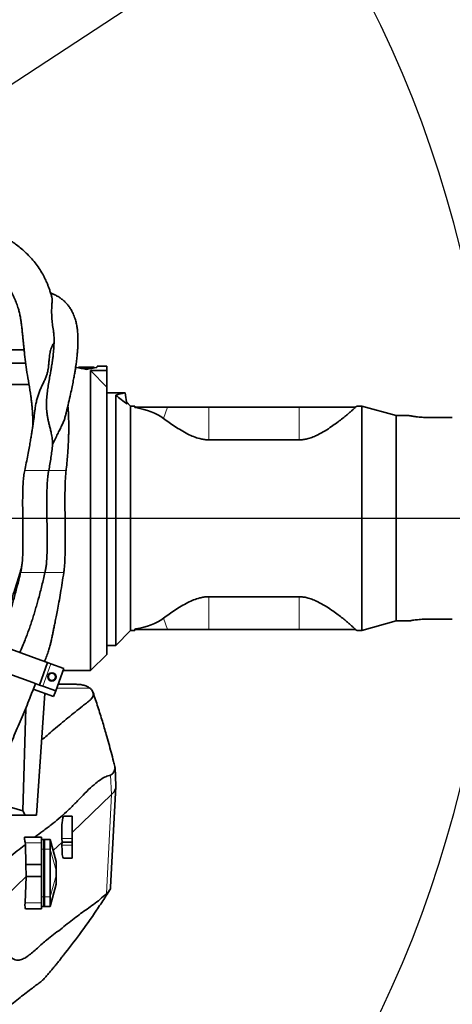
# Model space of a CAD drawing. Header units: millimetres. Extents: x 0 to 11920, y 0 to 8400.
# Tile 37 of 46: x 9244 to 9606, y 4726 to 5550. Entities that reach past the tile are written whole.
import ezdxf

# ---------------------------------------------------------------- set-up
doc = ezdxf.new("R2010")
doc.units = ezdxf.units.MM
doc.header["$LTSCALE"] = 20
doc.layers.add('THICK_LINE', color=7, linetype='Continuous')
doc.styles.add('SLDTEXTSTYLE0', font='TXT', dxfattribs={"width": 0.605})
doc.dimstyles.new('SLDDIMSTYLE0', dxfattribs={"dimtxt": 70, "dimasz": 70, "dimexe": 0, "dimexo": 0.0625, "dimgap": 17.5, "dimtad": 1, "dimdec": 4, "dimlfac": 20, "dimzin": 12, "dimdsep": 46, "dimtxsty": 'SLDTEXTSTYLE0', "dimsah": 1, "dimcen": 0.09, "dimadec": 1, "dimazin": 3, "dimtfac": 1, "dimtofl": 0, "dimtmove": 0, "dimatfit": 3, "dimfxl": 1, "dimfrac": 2, "dimtolj": 1, "dimtzin": 12, "dimarcsym": 0})
doc.dimstyles.new('SLDDIMSTYLE1', dxfattribs={"dimtxt": 70, "dimasz": 70, "dimexe": 0, "dimexo": 0.0625, "dimgap": 17.5, "dimtad": 1, "dimdec": 1, "dimrnd": 1e-09, "dimzin": 12, "dimdsep": 46, "dimtxsty": 'SLDTEXTSTYLE0', "dimsah": 1, "dimcen": 0, "dimadec": 0, "dimazin": 3, "dimtfac": 1, "dimtofl": 0, "dimtmove": 0, "dimatfit": 3, "dimfxl": 1, "dimfrac": 2, "dimtolj": 1, "dimtzin": 12, "dimarcsym": 0})

# ---------------------------------------------------------------- blocks, each defined once
blk = doc.blocks.new('_D')
at = {"layer": 'THICK_LINE'}
for p, q in [((6065.91, 5593.91), (5923.95, 5618.94)), ((10553.28, 5132.52), (11483.7, 5132.52))]:
    blk.add_line(p, q, dxfattribs=at)
blk.add_arc((8682.55, 5132.52), 2771.15, 360, 170, dxfattribs=at)
for points in [[(5953.49, 5613.73), (5976.34, 5680.65), (5956.69, 5684.37)], [(11453.7, 5132.52), (11462.82, 5202.64), (11442.82, 5202.39)]]:
    blk.add_solid(points, dxfattribs=at)
at = {"layer": 'THICK_LINE', "insert": (8832.85, 7991.69), "char_height": 70, "attachment_point": 1, "rotation": 355, "style": 'SLDTEXTSTYLE0'}
blk.add_mtext('170°', dxfattribs=at)
blk = doc.blocks.new('_D_1')
at = {"layer": 'THICK_LINE'}
for p, q in [((10553.28, 5132.52), (11483.72, 5132.52)), ((6065.91, 4671.14), (5923.93, 4646.11))]:
    blk.add_line(p, q, dxfattribs=at)
blk.add_arc((8682.55, 5132.52), 2771.17, 190, 360, dxfattribs=at)
for points in [[(11453.72, 5132.52), (11442.84, 5062.66), (11462.84, 5062.4)], [(5953.47, 4651.31), (5956.67, 4580.68), (5976.32, 4584.4)]]:
    blk.add_solid(points, dxfattribs=at)
at = {"layer": 'THICK_LINE', "insert": (8817.13, 2453.12), "char_height": 70, "attachment_point": 1, "rotation": 5, "style": 'SLDTEXTSTYLE0'}
blk.add_mtext('170°', dxfattribs=at)
blk = doc.blocks.new('_D_2')
at = {"layer": 'THICK_LINE'}
for q in [(9875.99, 5914.78), (8682.55, 5132.52)]:
    blk.add_line((9482.94, 5657.14), q, dxfattribs=at)
blk.add_solid([(9482.94, 5657.14), (9546.96, 5687.15), (9536, 5703.88)], dxfattribs=at)
at = {"layer": 'THICK_LINE', "insert": (9634.33, 5864.21), "char_height": 70, "attachment_point": 1, "rotation": 33.24305, "style": 'SLDTEXTSTYLE0'}
blk.add_mtext('R957', dxfattribs=at)
blk = doc.blocks.new('_D_3')
at = {"layer": 'THICK_LINE'}
blk.add_line((10583.52, 6931.13), (8682.55, 5132.52), dxfattribs=at)
blk.add_solid([(10583.52, 6931.13), (10525.8, 6890.28), (10539.55, 6875.76)], dxfattribs=at)
at = {"layer": 'THICK_LINE', "insert": (9467.35, 5999.23), "char_height": 70, "attachment_point": 1, "rotation": 43.41501, "style": 'SLDTEXTSTYLE0'}
blk.add_mtext('R2617', dxfattribs=at)

msp = doc.modelspace()

# ---------------------------------------------------------------- linework, layer by layer
at = {"color": 7, "linetype": 'Continuous', "lineweight": 35}
for p, q in [((9247.3260673, 5273.5242098), (9187.5467826, 5273.5242098)), ((9230.5467826, 5262.5242098), (9248.5953419, 5262.5242098)), ((9290.6898409, 5260.0242098), (9290.7547761, 5258.7851734)), ((9292.9784267, 5258.9901861), (9292.9506964, 5258.4610597)), ((9292.9801076, 5259.0222589), (9292.9784267, 5258.9901861)), ((9292.9784267, 5258.9901861), (9295.7476575, 5258.9901861)), ((9295.7493384, 5259.0222589), (9292.9801076, 5259.0222589)), ((9294.8138519, 5258.2350538), (9294.8097637, 5258.1570454)), ((9294.8138519, 5258.2350538), (9294.8245457, 5258.4391031)), ((9298.5638519, 5258.2350538), (9294.8138519, 5258.2350538)), ((9294.8245457, 5258.4391031), (9298.5745457, 5258.4391031)), ((9295.7449268, 5258.9380811), (9295.7187765, 5258.4391031)), ((9295.7476575, 5258.9901861), (9295.7449268, 5258.9380811)), ((9295.7449268, 5258.9380811), (9297.6371, 5258.9380811)), ((9295.7494406, 5259.0242098), (9295.7493384, 5259.0222589)), ((9297.6325861, 5259.0242098), (9295.7494406, 5259.0242098)), ((9297.6326884, 5259.0222589), (9297.6325861, 5259.0242098)), ((9302.9011188, 5259.0222589), (9297.6326884, 5259.0222589)), ((9297.6343693, 5258.9901861), (9305.9420616, 5258.9901861)), ((9297.6371, 5258.9380811), (9297.6343693, 5258.9901861)), ((9297.6371, 5258.9380811), (9297.6632503, 5258.4391031)), ((9298.5386289, 5257.7537703), (9298.5236484, 5257.4679253)), ((9298.5386289, 5257.7537703), (9298.5638519, 5258.2350538)), ((9300.5549363, 5257.7537703), (9298.5386289, 5257.7537703)), ((9298.5745457, 5258.4391031), (9298.5905121, 5258.7437606)), ((9298.5905121, 5258.7437606), (9300.5030531, 5258.7437606)), ((9300.5030531, 5258.7437606), (9300.5190195, 5258.4391031)), ((9300.5190195, 5258.4391031), (9304.2690195, 5258.4391031)), ((9304.2797133, 5258.2350538), (9300.5297133, 5258.2350538)), ((9300.5297133, 5258.2350538), (9300.5549363, 5257.7537703)), ((9300.5549363, 5257.7537703), (9300.5699168, 5257.4679253)), ((9304.5429847, 5259.0242098), (9301.8788408, 5259.0242098)), ((9303.0467826, 5256.3659695), (9316.5467826, 5256.3659695)), ((9303.0467826, 5132.5242098), (9303.0467826, 5256.3659695)), ((9303.0467826, 5256.3659695), (9316.5467826, 5242.210077)), ((9304.2690195, 5258.4391031), (9304.2797133, 5258.2350538)), ((9304.2797133, 5258.2350538), (9304.2838015, 5258.1570454)), ((9305.9420616, 5258.9901861), (9305.940469, 5259.0205735)), ((9305.9420616, 5258.9901861), (9305.9712034, 5258.4341271)), ((9308.3387891, 5258.7851734), (9308.4037243, 5260.0242098)), ((9316.5467826, 5260.0242098), (9308.4037243, 5260.0242098)), ((9316.5467826, 5260.0242098), (9316.5467826, 5256.3659695)), ((9316.5467826, 5242.210077), (9316.5467826, 5256.3659695)), ((9251.3922614, 5244.5157509), (9231.4905659, 5244.5157509)), ((9316.5467826, 5018.5242098), (9316.5467826, 5242.210077)), ((9316.5467826, 5237.5242098), (9331.4065096, 5237.5242098)), ((9331.4065096, 5237.5242098), (9331.9684051, 5237.5242098)), ((9333.2823033, 5228.1753383), (9331.9684051, 5237.5242098)), ((9324.0467826, 5235.5931795), (9324.0467826, 5026.0242098)), ((9336.5467826, 5226.5242098), (9333.0184843, 5230.0525081)), ((9339.9943748, 5226.5242098), (9336.5467826, 5226.5242098)), ((9336.5467826, 5038.5242098), (9336.5467826, 5226.5242098)), ((9339.9628714, 5225.37283), (9340.0467826, 5225.5242098)), ((9340.7778396, 5225.2307059), (9339.9628714, 5225.37283)), ((9340.0467826, 5225.5242098), (9339.9943748, 5226.5242098)), ((9340.88573, 5225.5242098), (9340.0467826, 5225.5242098)), ((9367.4962563, 5225.5242098), (9340.88573, 5225.5242098)), ((9402.0467826, 5225.5242098), (9367.4962563, 5225.5242098)), ((9477.6427005, 5225.5242098), (9402.0467826, 5225.5242098)), ((9524.7596652, 5225.5242098), (9477.6427005, 5225.5242098)), ((9524.7712954, 5225.532238), (9524.7596652, 5225.5242098)), ((9530.1997145, 5226.5242098), (9526.1977808, 5226.5242098)), ((9559.0467826, 5218.5242098), (9530.1997145, 5226.5242098)), ((9530.1997145, 5038.5242098), (9530.1997145, 5226.5242098)), ((9569.7336233, 5218.5242098), (9559.0467826, 5218.5242098)), ((9559.0467826, 5046.5242098), (9559.0467826, 5218.5242098)), ((9606.0467826, 5216.9682075), (9586.0467826, 5216.9682075)), ((9477.6427005, 5198.2115886), (9402.0467826, 5198.2115886)), ((9303.0467826, 5005.0242098), (9303.0467826, 5132.5242098)), ((9477.6427005, 5066.836831), (9402.0467826, 5066.836831)), ((9530.1997145, 5038.5242098), (9559.0467826, 5046.5242098)), ((9559.0467826, 5046.5242098), (9569.7336233, 5046.5242098)), ((9606.0467826, 5048.0802121), (9586.0467826, 5048.0802121)), ((9324.0467826, 5026.0242098), (9336.5467826, 5038.5242098)), ((9336.5467826, 5038.5242098), (9339.9943748, 5038.5242098)), ((9340.7778396, 5039.8177137), (9339.9628714, 5039.6755895)), ((9339.9628714, 5039.6755895), (9340.0467826, 5039.5242098)), ((9340.0467826, 5039.5242098), (9339.9943748, 5038.5242098)), ((9340.88573, 5039.5242098), (9340.0467826, 5039.5242098)), ((9367.4962563, 5039.5242098), (9340.88573, 5039.5242098)), ((9402.0467826, 5039.5242098), (9367.4962563, 5039.5242098)), ((9477.6427005, 5039.5242098), (9402.0467826, 5039.5242098)), ((9524.7596652, 5039.5242098), (9477.6427005, 5039.5242098)), ((9524.7712954, 5039.5161816), (9524.7596652, 5039.5242098)), ((9526.1977808, 5038.5242098), (9530.1997145, 5038.5242098)), ((9261.3335875, 5013.7466973), (9219.0474195, 5029.1376037)), ((9316.5467826, 5026.0242098), (9324.0467826, 5026.0242098)), ((9261.3335875, 5013.7466973), (9266.9717432, 5011.6945764)), ((9303.0467826, 5005.0242098), (9316.5467826, 5018.5242098)), ((9254.4931846, 4994.9528449), (9212.2070167, 5010.3437513)), ((9260.1313403, 4992.900724), (9266.9717432, 5011.6945764)), ((9269.790821, 5010.668516), (9266.9717432, 5011.6945764)), ((9280.5972862, 5006.7352843), (9269.790821, 5010.668516)), ((9273.7568833, 4987.9414319), (9280.5972862, 5006.7352843)), ((9279.974506, 5005.0242098), (9303.0467826, 5005.0242098)), ((9254.4931846, 4994.9528449), (9260.1313403, 4992.900724)), ((9255.000635, 4989.4472592), (9272.0467826, 4983.2429688)), ((9262.9504182, 4991.8746636), (9260.1313403, 4992.900724)), ((9273.7568833, 4987.9414319), (9262.9504182, 4991.8746636)), ((9275.7888483, 4993.5242098), (9289.7450261, 4993.5242098)), ((9257.6087893, 4884.0242098), (9264.6754445, 4985.9259165)), ((9272.0467826, 4983.2429688), (9273.7568833, 4987.9414319)), ((9248.6195803, 4973.4777713), (9246.1465899, 4887.6183522)), ((9324.2685327, 4908.4344952), (9323.4594664, 4923.7579664)), ((9319.8035989, 4823.5004448), (9324.2555884, 4907.8209761)), ((9287.5467826, 4869.5073362), (9320.6497171, 4901.2113851)), ((9214.6043097, 4896.9349754), (9246.1465899, 4887.6183522)), ((9248.1475613, 4884.0242098), (9208.4752645, 4884.0242098)), ((9257.6087893, 4884.0242098), (9248.1475613, 4884.0242098)), ((9287.5467826, 4883.0242098), (9280.5440097, 4883.0242098)), ((9287.5467826, 4864.3123089), (9287.5467826, 4883.0242098)), ((9261.7467826, 4865.5242098), (9247.870326, 4865.5242098)), ((9261.7467826, 4865.5242098), (9261.7467826, 4860.7517443)), ((9248.282512, 4860.7517443), (9248.5660165, 4859.5919483)), ((9248.7254169, 4842.681415), (9248.5660165, 4859.5919483)), ((9261.7467826, 4863.5242098), (9263.7467826, 4863.5242098)), ((9261.7467826, 4860.7517443), (9261.7467826, 4842.681415)), ((9263.7467826, 4855.5242098), (9263.7467826, 4863.5242098)), ((9263.7467826, 4863.3902352), (9264.2467826, 4863.5242098)), ((9269.2467826, 4863.5242098), (9264.2467826, 4863.5242098)), ((9264.2467826, 4863.5242098), (9264.2467826, 4855.5242098)), ((9274.2467826, 4845.0242098), (9269.2467826, 4863.5242098)), ((9269.2467826, 4863.5242098), (9269.2467826, 4855.5242098)), ((9271.7251384, 4854.3542934), (9279.0649108, 4861.3838969)), ((9279.0649108, 4861.3838969), (9278.9295204, 4864.3123089)), ((9279.0186903, 4858.6820997), (9279.0649108, 4861.3838969)), ((9287.5467826, 4861.3838969), (9279.0649108, 4861.3838969)), ((9287.5467826, 4861.3838969), (9287.5467826, 4864.3123089)), ((9287.5467826, 4858.6820997), (9287.5467826, 4861.3838969)), ((9287.5467826, 4848.0242098), (9287.5467826, 4858.6820997)), ((9263.7467826, 4815.5242098), (9263.7467826, 4855.5242098)), ((9264.2467826, 4855.5242098), (9264.2467826, 4815.5242098)), ((9269.2467826, 4855.5242098), (9269.2467826, 4815.5242098)), ((9249.0959822, 4832.681415), (9248.7254169, 4842.681415)), ((9261.7467826, 4842.681415), (9248.7254169, 4842.681415)), ((9261.7467826, 4842.681415), (9261.7467826, 4832.681415)), ((9274.2467826, 4845.0242081), (9274.2467826, 4844.7715735)), ((9274.2467826, 4844.7715735), (9274.2467826, 4837.7005057)), ((9280.2186661, 4848.0242098), (9287.5467826, 4848.0242098)), ((9212.5855285, 4797.7138441), (9249.0959822, 4832.681415)), ((9248.0565449, 4810.485312), (9249.0959822, 4832.681415)), ((9261.7467826, 4832.681415), (9249.0959822, 4832.681415)), ((9261.7467826, 4832.681415), (9261.7467826, 4810.485312)), ((9274.2467826, 4837.7005057), (9274.2467826, 4833.3479139)), ((9274.2467826, 4833.3479139), (9274.2467826, 4826.2768461)), ((9269.2467826, 4807.5242098), (9274.2467826, 4826.0242098)), ((9274.2467826, 4826.2768461), (9274.2467826, 4826.0242098)), ((9263.7467826, 4807.5242098), (9263.7467826, 4815.5242098)), ((9264.2467826, 4815.5242098), (9264.2467826, 4807.5242098)), ((9269.2467826, 4815.5242098), (9269.2467826, 4807.5242098)), ((9261.7467826, 4810.485312), (9261.7467826, 4805.5242098)), ((9261.7467826, 4807.5242098), (9263.7467826, 4807.5242098)), ((9263.7467826, 4807.6581844), (9264.2467826, 4807.5242098)), ((9269.2467826, 4807.5242098), (9264.2467826, 4807.5242098)), ((9261.7467826, 4805.5242098), (9248.4255258, 4805.5242098)), ((9264.1586954, 4747.0669173), (9264.2175209, 4747.1567848))]:
    msp.add_line(p, q, dxfattribs=at)
at = {"color": 8, "linetype": 'Continuous', "lineweight": 18}
for p, q in [((9340.7778396, 5225.2307059), (9340.88573, 5225.5242098)), ((9364.0603989, 5216.1773395), (9367.4962563, 5225.5242098)), ((9402.0467826, 5198.2115886), (9402.0467826, 5225.5242098)), ((9477.6427005, 5198.2115886), (9477.6427005, 5225.5242098)), ((9272.0045127, 5172.5213825), (9267.944433, 5172.5213825)), ((9246.1740408, 5132.5242098), (9171.0467826, 5132.5242098)), ((9303.0467826, 5132.5242098), (9281.5955754, 5132.5242098)), ((9402.0467826, 5066.836831), (9402.0467826, 5039.5242098)), ((9477.6427005, 5066.836831), (9477.6427005, 5039.5242098)), ((9364.0603989, 5048.8710801), (9367.4962563, 5039.5242098)), ((9340.7778396, 5039.8177137), (9340.88573, 5039.5242098)), ((9262.9504182, 4991.8746636), (9269.790821, 5010.668516)), ((9302.431337, 4990.2663446), (9274.6030823, 4990.2663446)), ((9320.6497171, 4901.2113851), (9319.7950755, 4917.5409628)), ((9316.3012856, 4818.2599561), (9320.6497171, 4901.2113851)), ((9261.7467826, 4860.7517443), (9248.282512, 4860.7517443)), ((9269.2467826, 4863.5242098), (9274.2467826, 4844.7715735)), ((9287.5467826, 4864.3123089), (9278.9295204, 4864.3123089)), ((9287.5467826, 4858.6820997), (9279.0186903, 4858.6820997)), ((9261.7467826, 4855.5242098), (9263.7467826, 4855.5242098)), ((9263.7467826, 4855.5242098), (9264.2467826, 4855.5242098)), ((9269.2467826, 4855.5242098), (9264.2467826, 4855.5242098)), ((9269.2467826, 4855.5242098), (9274.2467826, 4837.7005057)), ((9269.2467826, 4815.5242098), (9274.2467826, 4833.3479139)), ((9269.2467826, 4807.5242098), (9274.2467826, 4826.2768461)), ((9261.7467826, 4815.5242098), (9263.7467826, 4815.5242098)), ((9263.7467826, 4815.5242098), (9264.2467826, 4815.5242098)), ((9269.2467826, 4815.5242098), (9264.2467826, 4815.5242098)), ((9261.7467826, 4810.485312), (9248.0565449, 4810.485312))]:
    msp.add_line(p, q, dxfattribs=at)
at = {"color": 7, "linetype": 'Continuous', "lineweight": 35}
for radius in [3.5, 3]:
    msp.add_circle((9270.5992364, 4999.7324991), radius, dxfattribs=at)
for centre, major_axis, ratio, start_param, end_param in [((9282.3808417, 5132.5242098), (95.2756069, -91.8102914), 0.9285799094, 2.1660611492, 2.2351892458), ((9316.7127235, 5132.5242098), (95.2756069, 91.8102914), 0.9285799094, 0.9064034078, 0.9755315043), ((9290.172379, 5132.5242098), (184.1875961, 15.0290391), 0.6819354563, 1.446154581, 1.457262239), ((9316.2566279, 5132.5242098), (184.3557563, -15.0014463), 0.6813313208, 1.6820822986, 1.689664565), ((9366.1093579, 5132.5242098), (-54.245409, 97.796818), 0.7773325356, 6.0441370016, 6.130625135), ((9151.6487164, 5184.1491373), (241.3855042, -79.1711838), 0.4965865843, 0.8951940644, 0.9499510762), ((9245.748045, 5132.5242098), (127.6278939, 73.40555), 0.4600599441, 0.2010634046, 0.5085883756), ((9245.748045, 5132.5242098), (127.6278939, -73.40555), 0.4600599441, 5.7745969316, 6.0821219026), ((9028.3660179, 4870.2820063), (228.9755298, -143.601169), 0.6338150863, 0.8474697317, 0.865125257), ((9281.192499, 4865.5242098), (-0.6599993, 17.4997831), 0.1320121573, 6.2782065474, 7.9183098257), ((9281.4054503, 4865.5242098), (1.2038194, 17.4994154), 0.1188194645, 1.980663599, 3.1497662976), ((9248.8324233, 4811.5242098), (0.4127381, 5.9997996), 0.1188194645, 1.7529966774, 3.1497662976)]:
    msp.add_ellipse(centre, major_axis=major_axis, ratio=ratio, start_param=start_param, end_param=end_param, dxfattribs=at)
for points, knots in [([(9270.5956288, 5317.4900975), (9270.5718432, 5317.5783266), (9270.2923693, 5318.6149939), (9269.6872562, 5320.659349), (9268.7840031, 5323.494991), (9267.8148008, 5326.2219372), (9266.8569321, 5328.6599229), (9265.9168182, 5330.8445149), (9264.9829315, 5332.8530286), (9263.9815837, 5334.8529492), (9262.3596958, 5337.85326), (9259.9547943, 5341.774846), (9256.5894022, 5346.4083763), (9252.9574803, 5350.6894925), (9249.175831, 5354.5741874), (9245.2033221, 5358.1721878), (9241.4750938, 5361.1521175), (9238.241492, 5363.482813), (9235.7367174, 5365.1592681), (9233.3066934, 5366.6839476), (9230.6731918, 5368.23065), (9227.5189042, 5369.9411771), (9223.7558698, 5371.8002343), (9219.3228028, 5373.7790468), (9214.1946617, 5375.8272247), (9208.2199317, 5377.9529264), (9201.5309956, 5380.0622525), (9194.2752066, 5382.0783905), (9186.8070106, 5383.9060441), (9179.2086365, 5385.5344857), (9171.5606457, 5386.9632811), (9163.9236664, 5388.1662467), (9158.4664242, 5388.9276159), (9155.5299733, 5389.2432503), (9155.1467826, 5389.2844388)], [0, 0, 0, 0, 0.0024371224, 0.0286354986, 0.0560089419, 0.080309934, 0.1034560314, 0.122819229, 0.1403085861, 0.1590458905, 0.179085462, 0.2257165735, 0.2715112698, 0.3151835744, 0.3561717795, 0.3963789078, 0.4365229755, 0.4613721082, 0.482246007, 0.5004569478, 0.5218588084, 0.5471737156, 0.5758580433, 0.6083272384, 0.6445664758, 0.6832355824, 0.7274863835, 0.7719775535, 0.816599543, 0.8611963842, 0.9055805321, 0.949650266, 0.9934296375, 1, 1, 1, 1]), ([(9155.1467826, 5359.0684643), (9157.5255867, 5358.7506219), (9163.2674833, 5357.983422), (9171.9465602, 5356.4885993), (9181.1765001, 5354.5664982), (9189.9962497, 5352.3268665), (9197.3336512, 5350.0750818), (9203.2186832, 5347.9594923), (9207.5943489, 5346.1950076), (9211.3106668, 5344.5238087), (9214.3557748, 5343.005642), (9216.7672046, 5341.6819514), (9218.6892052, 5340.5376442), (9220.3916968, 5339.4517048), (9222.1540273, 5338.2421465), (9223.7847927, 5337.0190082), (9225.1877194, 5335.8787449), (9226.3927198, 5334.8354476), (9227.6867545, 5333.6356933), (9229.1386937, 5332.1720862), (9230.5923706, 5330.5560481), (9231.9158081, 5328.9359386), (9233.0442863, 5327.434633), (9234.0180087, 5326.0423137), (9234.9535234, 5324.614522), (9235.9238052, 5323.0318978), (9236.9871518, 5321.1616075), (9238.1282994, 5318.9769066), (9239.2129109, 5316.7003978), (9240.1836383, 5314.4676837), (9241.0291196, 5312.3461066), (9241.8084379, 5310.1815094), (9242.4672617, 5308.0983084), (9242.9820584, 5306.2516247), (9243.4360132, 5304.4241881), (9243.8148739, 5302.6764932), (9244.118816, 5301.0845322), (9244.3648622, 5299.6623255), (9244.5951414, 5298.2026056), (9244.8178973, 5296.6493001), (9245.0506797, 5294.8805614), (9245.2845529, 5292.9580883), (9245.5477033, 5290.6665479), (9245.8197519, 5288.1793042), (9246.1202281, 5285.3279265), (9246.4462361, 5282.1512598), (9246.7911222, 5278.7470851), (9247.1436035, 5275.2623294), (9247.6624075, 5270.2660873), (9248.3886716, 5263.6831746), (9249.6441998, 5254.8451015), (9251.2954428, 5245.166459), (9252.6656127, 5236.9464881), (9253.4666411, 5230.8302165), (9253.8441092, 5227.2804831), (9254.1186468, 5224.0117418), (9254.3082381, 5221.2371454), (9254.4300802, 5219.0635562), (9254.5088307, 5217.3773146), (9254.5683956, 5215.8745454), (9254.6231942, 5214.1359883), (9254.6669241, 5212.3263852), (9254.6758234, 5211.0491945), (9254.6794721, 5210.5255509)], [0, 0, 0, 0, 0.02486258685, 0.06001267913, 0.09548322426, 0.13099528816, 0.16622156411, 0.18795910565, 0.20791331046, 0.22543088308, 0.24057808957, 0.2534200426, 0.26384762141, 0.27337999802, 0.28523958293, 0.29912185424, 0.30844605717, 0.31730174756, 0.32825367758, 0.34162482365, 0.35707564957, 0.37138291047, 0.38379069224, 0.39521059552, 0.40586737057, 0.41842720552, 0.43294486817, 0.449088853, 0.46707446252, 0.48308551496, 0.49757432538, 0.51326245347, 0.52965839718, 0.54186698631, 0.55348632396, 0.56702503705, 0.57739023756, 0.58584265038, 0.59499498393, 0.60489793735, 0.61439357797, 0.62711960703, 0.63898671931, 0.65278636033, 0.66850477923, 0.68606387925, 0.70505169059, 0.72423458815, 0.74343481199, 0.78673299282, 0.82901200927, 0.87175139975, 0.91544266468, 0.9302112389, 0.94445300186, 0.95641596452, 0.96610115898, 0.97346193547, 0.9784063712, 0.98279974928, 0.98807005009, 0.99510876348, 1, 1, 1, 1]), ([(9281.976263, 5218.4871549), (9282.2064027, 5219.3992601), (9283.1376878, 5223.0901907), (9284.5584111, 5229.1147475), (9286.174841, 5236.2624579), (9287.4761362, 5242.4123467), (9288.509285, 5247.6292306), (9289.3199812, 5252.0281064), (9289.9631606, 5255.791344), (9290.4811523, 5259.0785781), (9290.9021167, 5261.9954062), (9291.2462632, 5264.6165842), (9291.5516593, 5267.1975378), (9291.8394619, 5269.978968), (9292.0971127, 5273.0284658), (9292.2918233, 5276.202623), (9292.3976793, 5279.2414976), (9292.4165313, 5282.0918453), (9292.3568976, 5284.7326356), (9292.2219422, 5287.2288758), (9292.0215631, 5289.5107557), (9291.7810755, 5291.4906541), (9291.5102324, 5293.2679647), (9291.197405, 5294.9661547), (9290.8002852, 5296.7691284), (9290.2924894, 5298.7050462), (9289.6262033, 5300.8159866), (9288.8180426, 5302.9377017), (9287.915359, 5304.9288009), (9286.973218, 5306.7120009), (9286.0130724, 5308.2986641), (9284.7380894, 5310.1640667), (9283.0969716, 5312.1993702), (9280.9988256, 5314.3302237), (9278.7547323, 5316.2153329), (9276.3740607, 5317.8603771), (9274.0776335, 5319.1718062), (9271.9699722, 5320.177536), (9270.5181212, 5320.8018935), (9269.6848226, 5321.0917014), (9269.5181361, 5321.1496723)], [0, 0, 0, 0, 0.0140348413, 0.0567934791, 0.0950762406, 0.1290806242, 0.1589753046, 0.1848869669, 0.2078297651, 0.2290988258, 0.2487054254, 0.2666367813, 0.2837858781, 0.304161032, 0.3283454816, 0.3544234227, 0.3814602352, 0.406084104, 0.4302573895, 0.4549331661, 0.4790019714, 0.500170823, 0.5182915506, 0.5381946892, 0.5577263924, 0.5807834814, 0.6074673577, 0.6363446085, 0.663718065, 0.6893495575, 0.7131709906, 0.7351232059, 0.7763539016, 0.8148174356, 0.8546719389, 0.895596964, 0.9336560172, 0.963091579, 0.9926171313, 1, 1, 1, 1]), ([(9270.549802, 5317.477581), (9270.6145801, 5317.2632037), (9270.8893416, 5316.3539054), (9270.7528368, 5314.1563088), (9270.4613583, 5310.4474562), (9270.2980497, 5305.8390011), (9270.476149, 5300.7203984), (9270.957535, 5295.3769903), (9271.5191309, 5291.6789112), (9271.798001, 5289.8425661)], [0, 0, 0, 0, 0.0501714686, 0.2128063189, 0.3766720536, 0.5434007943, 0.7110768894, 0.8565302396, 1, 1, 1, 1]), ([(9271.7902233, 5289.8416171), (9271.8298292, 5289.609851), (9271.9551591, 5288.8764455), (9272.1329166, 5287.4039218), (9272.3013943, 5285.4127378), (9272.397982, 5283.1540725), (9272.4153028, 5280.9852758), (9272.3741976, 5278.8553775), (9272.2873736, 5276.7430326), (9272.1348624, 5274.3268556), (9271.9160288, 5271.7458773), (9271.6663225, 5269.3470946), (9271.4242641, 5267.3026989), (9271.2092656, 5265.6328729), (9271.0051845, 5264.1471166), (9270.7963777, 5262.701533), (9270.5313464, 5260.948394), (9270.1517138, 5258.5790951), (9269.6163922, 5255.440099), (9269.1662568, 5253.0291577), (9268.9222778, 5251.7223977)], [0, 0, 0, 0, 0.0332432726, 0.1051957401, 0.188930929, 0.2711268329, 0.3498113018, 0.4046971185, 0.4646895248, 0.5296293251, 0.5973374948, 0.6576578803, 0.6990645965, 0.7353321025, 0.7665500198, 0.7930504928, 0.8243010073, 0.8712088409, 0.9301936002, 1, 1, 1, 1]), ([(9272.3779803, 5279.3918102), (9272.0657385, 5278.9561652), (9271.3886722, 5278.0115112), (9270.4932989, 5276.2012446), (9269.765414, 5274.2304169), (9269.2356281, 5272.2361614), (9268.7238981, 5269.6292008), (9268.3618436, 5266.6186512), (9268.0659466, 5263.1858683), (9267.8013035, 5260.3134562), (9267.4413784, 5257.5368315), (9266.9311384, 5254.8603058), (9266.1150993, 5252.044893), (9264.9196253, 5249.1039407), (9263.4398642, 5246.0135529), (9261.9154291, 5242.8598906), (9260.4860819, 5239.614728), (9259.2335319, 5236.3037117), (9258.1642226, 5232.837015), (9257.2971414, 5229.1595937), (9256.7232922, 5225.9664459), (9256.4987972, 5223.9713447), (9256.4230021, 5223.2977483)], [0, 0, 0, 0, 0.0464967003, 0.1008235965, 0.1553896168, 0.1999740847, 0.2446384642, 0.3343552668, 0.3945373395, 0.454782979, 0.5028506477, 0.5510624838, 0.6001470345, 0.6498369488, 0.697970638, 0.7466660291, 0.7907889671, 0.8352303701, 0.8804782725, 0.9259620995, 0.9750029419, 1, 1, 1, 1]), ([(9271.2037268, 5194.2134119), (9271.1251209, 5195.8063802), (9271.0067632, 5198.2049307), (9270.5257669, 5201.3854853), (9270.011154, 5204.0954734), (9269.3120886, 5207.1062704), (9268.4936046, 5210.3415269), (9267.7243884, 5213.4836468), (9267.0716436, 5216.5456326), (9266.5693244, 5219.5779861), (9266.2424305, 5222.5180472), (9266.0737654, 5225.356863), (9266.0231545, 5229.0201852), (9266.2310581, 5233.5270407), (9266.7708053, 5238.7843289), (9267.5348513, 5244.1031593), (9268.2833425, 5248.4471733), (9268.7788306, 5250.9464085), (9268.932367, 5251.720844)], [0, 0, 0, 0, 0.071246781, 0.1072770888, 0.1434417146, 0.1944293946, 0.245835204, 0.2951492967, 0.3448147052, 0.3954065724, 0.4462647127, 0.4941595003, 0.5421782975, 0.6388424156, 0.7370415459, 0.8355651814, 0.9490467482, 1, 1, 1, 1]), ([(9256.3955645, 5223.3010547), (9256.3529933, 5222.9403495), (9256.1449527, 5221.1776258), (9255.7486164, 5218.1482149), (9255.2538906, 5214.5052105), (9254.8725183, 5211.8361191), (9254.5968893, 5209.9590603), (9254.3662149, 5208.4148675), (9254.0657057, 5206.442606), (9253.6454073, 5203.7582577), (9253.0880007, 5200.3178895), (9252.3765797, 5196.1010961), (9251.4915533, 5191.086934), (9250.4073462, 5185.25475), (9249.1849876, 5178.9854852), (9248.2715734, 5174.6386326), (9247.8286887, 5172.5309859)], [0, 0, 0, 0, 0.02368758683, 0.11575842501, 0.19167923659, 0.25155441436, 0.27979738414, 0.3060001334, 0.34499576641, 0.39832956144, 0.46601888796, 0.54810290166, 0.64465011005, 0.75576282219, 0.8815773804, 1, 1, 1, 1]), ([(9282.4710683, 5172.5055312), (9282.5164776, 5172.8900468), (9282.840882, 5175.6370247), (9283.292557, 5180.4588884), (9283.8229718, 5186.7200911), (9284.1911346, 5192.2215182), (9284.4390606, 5197.0458042), (9284.5891084, 5201.2609688), (9284.6706812, 5205.0866901), (9284.6964091, 5208.5155106), (9284.6796103, 5211.5387248), (9284.6372003, 5214.1031518), (9284.5818944, 5216.1814222), (9284.5261188, 5217.7613383), (9284.476762, 5218.9587848), (9284.4231148, 5220.1193966), (9284.3484103, 5221.5498632), (9284.2404782, 5223.3074311), (9284.1219634, 5225.0781826), (9284.0166061, 5226.2378868), (9283.9729443, 5226.7184873)], [0, 0, 0, 0, 0.0205033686, 0.1464759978, 0.2576343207, 0.3557512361, 0.4423389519, 0.5186195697, 0.5855127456, 0.6526701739, 0.7089989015, 0.7552335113, 0.7981842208, 0.8280940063, 0.8465224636, 0.8676456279, 0.8955094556, 0.9299939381, 0.970988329, 1, 1, 1, 1]), ([(9524.7596652, 5225.5242098), (9524.3465383, 5225.0706165), (9523.611795, 5224.2639039), (9521.687437, 5222.4930493), (9519.5013804, 5220.5877878), (9516.7367812, 5218.2881241), (9513.3739384, 5215.5952352), (9509.3755541, 5212.548411), (9504.7613956, 5209.2500873), (9499.5085692, 5205.7642121), (9494.2965143, 5202.8167115), (9489.5292168, 5200.6423232), (9485.7275663, 5199.3229715), (9482.0213052, 5198.5037132), (9479.3961157, 5198.2292616), (9477.9336582, 5198.2145212), (9477.6427005, 5198.2115886)], [0, 0, 0, 0, 0.0987802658, 0.1756800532, 0.2527882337, 0.3297402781, 0.4185159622, 0.5075072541, 0.5963106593, 0.6942369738, 0.7920353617, 0.8478940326, 0.903654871, 0.9465379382, 0.9893636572, 1, 1, 1, 1]), ([(9526.1977808, 5226.5232258), (9526.1655714, 5226.5007401), (9526.10187, 5226.4562697), (9525.6183386, 5226.1187634), (9525.0542956, 5225.7281982), (9524.7712954, 5225.532238)], [0, 0, 0, 0, 0.3375802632, 0.66764078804, 1, 1, 1, 1]), ([(9271.2037268, 5194.2134119), (9272.2316762, 5196.5528081), (9273.8408463, 5200.2149399), (9276.2120392, 5204.8440993), (9278.0460284, 5208.4156589), (9279.7083227, 5211.8937792), (9281.075853, 5215.2394339), (9281.6880989, 5217.430645), (9281.9828836, 5218.4856713)], [0, 0, 0, 0, 0.25965954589, 0.40647560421, 0.55444987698, 0.70576922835, 0.85833349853, 1, 1, 1, 1]), ([(9402.0467826, 5198.2115886), (9401.853718, 5198.2128213), (9400.4554214, 5198.2217491), (9397.8542928, 5198.4536805), (9393.7069867, 5199.3006456), (9389.1954872, 5200.8420562), (9383.9842944, 5203.2641568), (9378.7132924, 5206.1971982), (9373.5105487, 5209.5112162), (9368.5546164, 5212.92534), (9365.6123206, 5215.0543746), (9364.0603989, 5216.1773395)], [0, 0, 0, 0, 0.0114906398, 0.0832225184, 0.1550394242, 0.2675196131, 0.380300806, 0.5305848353, 0.6814138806, 0.8319609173, 1, 1, 1, 1]), ([(9586.0467826, 5216.9682075), (9585.1461117, 5216.9765371), (9583.3184395, 5216.9934398), (9580.6669585, 5217.1256419), (9578.1453396, 5217.3219033), (9575.8605156, 5217.5654146), (9573.8343942, 5217.8314654), (9572.1640093, 5218.0864265), (9570.8636483, 5218.3068989), (9570.0435667, 5218.4557215), (9569.6636225, 5218.5272703), (9569.7190047, 5218.5168618), (9569.7336233, 5218.5141144)], [0, 0, 0, 0, 0.1051256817, 0.2133246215, 0.318445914, 0.4265598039, 0.532691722, 0.6418804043, 0.7482628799, 0.8578287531, 0.9624726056, 1, 1, 1, 1]), ([(9267.944433, 5172.5213825), (9268.2706704, 5174.3270337), (9268.9234409, 5177.9399727), (9269.7888157, 5183.3651078), (9270.5674326, 5188.7956387), (9270.9915392, 5192.4067258), (9271.2037268, 5194.2134119)], [0, 0, 0, 0, 0.2493609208, 0.4989478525, 0.7493153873, 1, 1, 1, 1]), ([(9247.8367755, 5172.5213825), (9247.5270856, 5170.9793935), (9246.8597061, 5167.6564176), (9246.4145084, 5162.2857165), (9246.1853181, 5156.7791471), (9246.0982788, 5151.5946748), (9246.0762229, 5147.0785914), (9246.0841093, 5143.2828492), (9246.1026162, 5140.1564965), (9246.1259577, 5137.2848929), (9246.1560086, 5134.1791636), (9246.1956864, 5130.4653881), (9246.2420008, 5126.140999), (9246.2877041, 5121.1620039), (9246.3181082, 5115.4792314), (9246.3033429, 5109.6680313), (9246.2100579, 5104.0560352), (9246.0227955, 5099.0600957), (9245.6890611, 5094.5219633), (9245.168728, 5090.5690892), (9244.6216803, 5088.1924159), (9244.3671322, 5087.0865204)], [0, 0, 0, 0, 0.0557429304, 0.120125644, 0.1880373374, 0.2486343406, 0.3014224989, 0.345984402, 0.381383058, 0.4107658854, 0.446417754, 0.4900089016, 0.5406615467, 0.5976719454, 0.6641515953, 0.7394194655, 0.8009105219, 0.8604369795, 0.9142400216, 0.9600948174, 1, 1, 1, 1]), ([(9264.781222, 5087.0865204), (9264.9758002, 5087.9734461), (9265.400269, 5089.9082576), (9265.886378, 5093.201016), (9266.2452259, 5097.2711821), (9266.4773277, 5102.264056), (9266.5934625, 5108.1765674), (9266.6117067, 5114.8855454), (9266.5594105, 5122.1764498), (9266.4699838, 5129.7739445), (9266.379929, 5137.3722588), (9266.325267, 5144.6656448), (9266.3381276, 5151.3788062), (9266.4433679, 5157.2972945), (9266.6565417, 5162.2978814), (9266.981948, 5166.3777704), (9267.4184865, 5169.6819992), (9267.7791108, 5171.6288714), (9267.944433, 5172.5213825)], [0, 0, 0, 0, 0.03180593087, 0.0693840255, 0.11649692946, 0.17485902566, 0.24439460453, 0.32357903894, 0.40980123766, 0.49972738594, 0.58966301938, 0.67591397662, 0.75514717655, 0.824752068, 0.88320297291, 0.93041889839, 0.96810170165, 1, 1, 1, 1]), ([(9280.5025684, 5087.0865204), (9280.6597251, 5088.2082803), (9281.0090255, 5090.7015312), (9281.3445052, 5094.9923494), (9281.5628158, 5100.306146), (9281.6740548, 5106.6841676), (9281.7027803, 5113.923111), (9281.6741266, 5121.691342), (9281.6169205, 5129.6106323), (9281.5581686, 5137.3178382), (9281.520858, 5144.5055929), (9281.5219916, 5150.9471281), (9281.5718305, 5156.5080327), (9281.6737842, 5161.147925), (9281.8254464, 5164.9142482), (9282.0189809, 5167.9305967), (9282.2440361, 5170.3806616), (9282.4067347, 5171.8448426), (9282.4819113, 5172.5213825)], [0, 0, 0, 0, 0.0399655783, 0.0888284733, 0.1509742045, 0.2264152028, 0.3124001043, 0.4047306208, 0.4987508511, 0.5900521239, 0.6749433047, 0.7507310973, 0.815849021, 0.8698683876, 0.9134192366, 0.9480430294, 0.9759927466, 1, 1, 1, 1]), ([(9245.7730867, 5096.1942053), (9245.6892723, 5095.3593877), (9245.4840438, 5093.3152493), (9244.8884164, 5090.2617922), (9244.240213, 5088.0918233), (9243.9399135, 5087.0865204)], [0, 0, 0, 0, 0.2703437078, 0.6619649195, 1, 1, 1, 1]), ([(9243.9300169, 5087.1010476), (9242.4742184, 5082.3683851), (9239.345929, 5072.1986132), (9234.4346009, 5056.7829781), (9229.4811849, 5041.5113678), (9226.2072039, 5031.6723281), (9224.6812226, 5027.0864154)], [0, 0, 0, 0, 0.2351469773, 0.5052950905, 0.7694212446, 1, 1, 1, 1]), ([(9244.3486742, 5087.1012101), (9244.0377577, 5085.7801593), (9242.9698905, 5081.2429061), (9240.9091328, 5073.1976224), (9238.3286159, 5063.6817358), (9235.6301076, 5054.4581557), (9233.5941449, 5047.7856055), (9232.3248532, 5043.9804128), (9232.0153662, 5043.0526059)], [0, 0, 0, 0, 0.0883578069, 0.3034718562, 0.5398759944, 0.7311886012, 0.9344566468, 1, 1, 1, 1]), ([(9243.7357647, 5020.1517809), (9244.484763, 5021.8980166), (9245.9836918, 5025.3926614), (9247.9547267, 5030.3440256), (9249.7290197, 5034.9560371), (9251.3105366, 5039.2182084), (9252.8224704, 5043.5192908), (9254.2495479, 5047.8590118), (9255.6071936, 5052.2285313), (9256.9244429, 5056.6283328), (9258.2031429, 5061.0496997), (9259.5231475, 5065.7935289), (9260.8705733, 5070.8599574), (9262.2368219, 5076.2511335), (9263.5483412, 5081.6592716), (9264.3702147, 5085.2772304), (9264.781222, 5087.0865204)], [0, 0, 0, 0, 0.0825563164, 0.1652153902, 0.2298470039, 0.2945536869, 0.3593756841, 0.4242218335, 0.4893524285, 0.5545054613, 0.6197443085, 0.6850109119, 0.763701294, 0.8424126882, 0.921192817, 1, 1, 1, 1]), ([(9264.4233972, 5012.62211), (9264.4425764, 5012.6653986), (9265.140043, 5014.2396184), (9266.2583747, 5017.2564307), (9267.7143889, 5021.4662338), (9268.8240019, 5025.1909216), (9269.6807817, 5028.4431472), (9270.4327564, 5031.6488025), (9271.0917585, 5034.8193088), (9271.7369947, 5038.1603165), (9272.420332, 5041.6257927), (9273.2290887, 5045.5548734), (9274.2193653, 5050.2628327), (9275.3535945, 5055.9712672), (9276.5569617, 5062.6670841), (9277.857089, 5070.3104132), (9279.2173354, 5078.543871), (9280.0687212, 5084.2167498), (9280.4969034, 5087.0697756)], [0, 0, 0, 0, 0.0018935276, 0.0688593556, 0.1270834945, 0.1778018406, 0.221756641, 0.2593243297, 0.3071870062, 0.3490233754, 0.3929894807, 0.4457572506, 0.5083501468, 0.5831877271, 0.6731808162, 0.7752951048, 0.8869905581, 1, 1, 1, 1]), ([(9402.0467826, 5066.836831), (9401.853718, 5066.8355983), (9400.4554214, 5066.8266705), (9397.8542928, 5066.5947391), (9393.7069867, 5065.747774), (9389.1954872, 5064.2063634), (9383.9842944, 5061.7842627), (9378.7132924, 5058.8512214), (9373.5105487, 5055.5372034), (9368.5546164, 5052.1230796), (9365.6123206, 5049.994045), (9364.0603989, 5048.8710801)], [0, 0, 0, 0, 0.0114906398, 0.0832225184, 0.1550394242, 0.2675196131, 0.380300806, 0.5305848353, 0.6814138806, 0.8319609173, 1, 1, 1, 1]), ([(9524.7596652, 5039.5242098), (9524.3465383, 5039.977803), (9523.611795, 5040.7845156), (9521.687437, 5042.5553703), (9519.5013804, 5044.4606317), (9516.7367812, 5046.7602955), (9513.3739384, 5049.4531843), (9509.3755541, 5052.5000086), (9504.7613956, 5055.7983323), (9499.5085692, 5059.2842074), (9494.2965143, 5062.2317081), (9489.5292168, 5064.4060963), (9485.7275663, 5065.7254481), (9482.0213052, 5066.5447064), (9479.3961157, 5066.819158), (9477.9336582, 5066.8338984), (9477.6427005, 5066.836831)], [0, 0, 0, 0, 0.0987802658, 0.1756800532, 0.2527882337, 0.3297402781, 0.4185159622, 0.5075072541, 0.5963106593, 0.6942369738, 0.7920353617, 0.8478940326, 0.903654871, 0.9465379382, 0.9893636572, 1, 1, 1, 1]), ([(9586.0467826, 5048.0802121), (9585.1461117, 5048.0718825), (9583.3184395, 5048.0549798), (9580.6669585, 5047.9227777), (9578.1453396, 5047.7265163), (9575.8605156, 5047.4830049), (9573.8343942, 5047.2169542), (9572.1640093, 5046.961993), (9570.8636483, 5046.7415207), (9570.0435667, 5046.592698), (9569.6636225, 5046.5211493), (9569.7190047, 5046.5315578), (9569.7336233, 5046.5343052)], [0, 0, 0, 0, 0.1051256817, 0.2133246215, 0.3184459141, 0.4265598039, 0.5326917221, 0.6418804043, 0.74826288, 0.8578287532, 0.9624726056, 1, 1, 1, 1]), ([(9526.1977808, 5038.5251938), (9526.1655714, 5038.5476794), (9526.10187, 5038.5921499), (9525.6183386, 5038.9296562), (9525.0542956, 5039.3202213), (9524.7712954, 5039.5161816)], [0, 0, 0, 0, 0.3375802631, 0.667640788, 1, 1, 1, 1]), ([(9053.805609, 4730.9468862), (9053.7751331, 4730.8608922), (9053.3690599, 4729.7150769), (9052.659213, 4727.6158732), (9051.7154268, 4724.7819207), (9050.9146353, 4722.2997114), (9050.2144589, 4720.0751428), (9049.6237716, 4718.1498114), (9049.1437341, 4716.5467082), (9048.7700623, 4715.2734819), (9048.3758896, 4713.9060425), (9047.9162269, 4712.2691633), (9047.3615797, 4710.2153597), (9046.7600655, 4707.8609421), (9046.1353315, 4705.1795314), (9045.5975914, 4702.5338035), (9045.1497825, 4699.8082549), (9044.8400802, 4697.1261489), (9044.6868987, 4694.4606143), (9044.7230921, 4691.6444159), (9045.0048834, 4688.6819207), (9045.6928786, 4685.286539), (9046.8570308, 4681.8000859), (9048.5183094, 4678.4436847), (9050.7087098, 4675.2595572), (9053.1525518, 4672.6047008), (9055.6910842, 4670.4931536), (9058.6550155, 4668.5777101), (9062.0986979, 4666.9867237), (9065.8701764, 4665.9183022), (9069.3877848, 4665.4534728), (9072.531912, 4665.4372587), (9075.4478136, 4665.7417123), (9078.5209603, 4666.4096072), (9081.7944908, 4667.5413854), (9085.1609551, 4669.2072015), (9087.8260104, 4670.9749423), (9089.6635739, 4672.4164025), (9090.8936655, 4673.475928), (9092.0464098, 4674.5421871), (9093.2595439, 4675.7444973), (9094.5426228, 4677.1040965), (9095.8242803, 4678.5497011), (9096.9986641, 4679.9471342), (9097.966905, 4681.1461573), (9098.7852951, 4682.1877943), (9099.6267387, 4683.2841594), (9100.6094216, 4684.5968049), (9101.7349393, 4686.1405607), (9102.9800655, 4687.8940164), (9104.2163022, 4689.6789675), (9105.3344853, 4691.3276609), (9106.2979368, 4692.7702164), (9107.2129171, 4694.1575119), (9108.5275396, 4696.1751695), (9110.3454919, 4699.0166749), (9112.9340924, 4703.1587621), (9116.0564811, 4708.2755885), (9119.7807973, 4714.5214582), (9123.994503, 4721.737611), (9128.6732516, 4729.9042348), (9133.673337, 4738.7834678), (9138.8173666, 4748.0581449), (9143.380442, 4756.3965247), (9147.3204951, 4763.6690181), (9150.6235186, 4769.8109479), (9153.8863237, 4775.9206192), (9157.0898151, 4781.9591265), (9160.1286536, 4787.7233818), (9162.8383278, 4792.8926198), (9165.1185044, 4797.2631804), (9166.9575666, 4800.8016856), (9168.488101, 4803.7555772), (9169.8966842, 4806.4810188), (9171.7293536, 4810.0360803), (9174.1953153, 4814.8380334), (9177.3982768, 4821.1089358), (9181.078831, 4828.3602964), (9184.8921306, 4835.927485), (9188.8021765, 4843.7430741), (9192.8046146, 4851.80117), (9197.2365966, 4860.7976165), (9202.1505518, 4870.8672112), (9207.5253878, 4882.0031394), (9213.3287014, 4894.1825488), (9219.4808562, 4907.2898606), (9225.9154466, 4921.2409872), (9232.5055265, 4935.8317224), (9239.1518937, 4950.9115023), (9245.7217015, 4966.3161963), (9251.6715785, 4980.7275619), (9255.2596888, 4990.0720997), (9256.8097315, 4994.1088854)], [0, 0, 0, 0, 0.0011116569, 0.01481213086, 0.02715692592, 0.03812077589, 0.04768732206, 0.05713674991, 0.064632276, 0.07027190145, 0.0756439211, 0.08465014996, 0.09434268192, 0.10669248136, 0.11987293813, 0.13374633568, 0.14625779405, 0.15857964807, 0.17050516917, 0.18143082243, 0.19166174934, 0.20030221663, 0.20895971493, 0.21762971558, 0.22453091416, 0.23155414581, 0.23783598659, 0.24361620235, 0.25120777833, 0.2584729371, 0.26518205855, 0.27115491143, 0.27730674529, 0.28444418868, 0.29256510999, 0.3016445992, 0.31068241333, 0.31636749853, 0.32182362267, 0.32771459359, 0.3343241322, 0.3416551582, 0.34959870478, 0.35669905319, 0.36207964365, 0.36654275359, 0.37154821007, 0.37745786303, 0.3842793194, 0.39146874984, 0.39889730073, 0.40494221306, 0.40972703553, 0.41449836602, 0.41956434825, 0.43039657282, 0.44233898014, 0.4576982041, 0.47448226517, 0.49276233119, 0.51261252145, 0.53344355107, 0.55396347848, 0.57406859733, 0.58694729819, 0.59960144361, 0.61201401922, 0.62416916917, 0.63592874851, 0.64630367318, 0.6546063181, 0.6614576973, 0.66684739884, 0.67167857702, 0.67716201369, 0.68726788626, 0.69910936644, 0.71268456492, 0.72798208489, 0.74119509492, 0.75576700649, 0.77205467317, 0.79000832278, 0.8099253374, 0.83138972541, 0.8542619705, 0.87836152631, 0.90345962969, 0.92881082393, 0.95455771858, 0.9803692, 1, 1, 1, 1]), ([(9302.431337, 4990.2663446), (9303.0046973, 4989.7214422), (9304.1516455, 4988.631421), (9305.080066, 4986.9891328), (9305.4451988, 4985.3370525), (9305.1555174, 4983.6769528), (9304.241216, 4982.0116003), (9302.4270137, 4980.0617732), (9299.6183618, 4977.8313674), (9295.2284472, 4974.4755327), (9288.0609316, 4968.7017456), (9278.0339791, 4960.5114577), (9268.8008865, 4952.6907988), (9263.4853084, 4948.1262848), (9261.9635022, 4946.8195021)], [0, 0, 0, 0, 0.0375957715, 0.0752064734, 0.1128030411, 0.1509267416, 0.1890663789, 0.2271937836, 0.2852716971, 0.3433535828, 0.4595136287, 0.6846080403, 0.9097058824, 1, 1, 1, 1]), ([(9302.431337, 4990.2663446), (9301.7376271, 4990.7733199), (9300.3486624, 4991.7883997), (9297.4590548, 4992.7763533), (9294.0037897, 4993.4108311), (9291.1656806, 4993.4863885), (9289.7450261, 4993.5242098)], [0, 0, 0, 0, 0.2485944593, 0.497742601, 0.7485881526, 1, 1, 1, 1]), ([(9323.3036184, 4924.7011121), (9322.9554342, 4926.0989623), (9321.9676786, 4930.064491), (9320.2714031, 4936.5125905), (9318.2171831, 4944.0760366), (9315.7704019, 4952.7355799), (9312.7634172, 4962.8993026), (9309.1182586, 4974.6274552), (9306.4331213, 4982.6604597), (9305.074362, 4986.7253988)], [0, 0, 0, 0, 0.0670037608, 0.1900814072, 0.3092282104, 0.429726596, 0.606128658, 0.8006893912, 1, 1, 1, 1]), ([(9319.7934775, 4917.5440088), (9320.2280954, 4917.7292353), (9321.0979544, 4918.0999538), (9322.0506019, 4919.4402451), (9322.8959744, 4921.0993201), (9323.4249313, 4922.5658895), (9323.5724882, 4923.7571093), (9323.3165587, 4924.5004653), (9323.2519201, 4924.6882102)], [0, 0, 0, 0, 0.1531384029, 0.3064963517, 0.4598524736, 0.6908816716, 0.9219278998, 1, 1, 1, 1]), ([(9256.3134346, 4865.5242098), (9258.5383817, 4867.1804452), (9263.1170433, 4870.5887697), (9269.8126206, 4875.6410731), (9276.3860357, 4880.9653665), (9282.7066646, 4886.5106162), (9288.994017, 4892.7106875), (9295.1869097, 4899.1826036), (9301.3129884, 4905.397074), (9306.7240892, 4910.2680539), (9311.4959493, 4913.8456713), (9315.6179409, 4916.3303558), (9318.4029444, 4917.1354011), (9319.7952378, 4917.5378635)], [0, 0, 0, 0, 0.1047463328, 0.2155547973, 0.3153653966, 0.4151752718, 0.5150167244, 0.6148600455, 0.7110570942, 0.807250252, 0.8715042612, 0.9357617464, 1, 1, 1, 1]), ([(9320.6482749, 4901.2114073), (9321.379872, 4901.9826678), (9322.8431037, 4903.5252285), (9323.9370878, 4905.8504438), (9324.4280632, 4907.5209511), (9324.2279941, 4908.414615), (9324.201647, 4908.5323013)], [0, 0, 0, 0, 0.3172788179, 0.6345739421, 0.9518771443, 1, 1, 1, 1]), ([(9247.870326, 4865.5242098), (9247.78514, 4865.4640902), (9247.6147101, 4865.3438102), (9247.6084128, 4864.3882776), (9247.7930483, 4862.9776759), (9248.0618143, 4861.6656812), (9248.2463193, 4860.9016226), (9248.282512, 4860.7517443)], [0, 0, 0, 0, 0.2360984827, 0.4723576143, 0.7057884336, 0.9422872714, 1, 1, 1, 1]), ([(9210.9653471, 4828.6703678), (9211.4094006, 4829.0882008), (9212.2977534, 4829.924098), (9214.0988551, 4831.1021865), (9219.8829313, 4836.4209943), (9229.7345835, 4844.1789497), (9240.472807, 4853.1925502), (9246.7583152, 4858.1625772), (9248.5660165, 4859.5919483)], [0, 0, 0, 0, 0.0356323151, 0.0712843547, 0.1425489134, 0.4992695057, 0.8559907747, 1, 1, 1, 1]), ([(9211.615321, 4779.2059974), (9212.153576, 4778.4801995), (9213.2302498, 4777.0283832), (9214.9302377, 4775.8906748), (9216.6631495, 4775.1865061), (9218.4158318, 4774.734248), (9220.1691865, 4774.2911903), (9224.8596052, 4771.967973), (9229.6354806, 4768.9308853), (9234.5453394, 4765.8130987), (9236.6431405, 4764.372098), (9238.7581703, 4763.1654088), (9240.903579, 4762.3841423), (9243.5927757, 4762.3676106), (9246.8546051, 4763.6170539), (9250.6750947, 4765.9816826), (9254.5396371, 4769.0982461), (9258.425745, 4772.5878371), (9262.3170183, 4776.172514), (9268.7565544, 4781.5168229), (9277.7183922, 4788.1619687), (9287.2307618, 4795.8273771), (9294.6791184, 4801.5496984), (9300.061552, 4805.3023069), (9305.4485571, 4809.1399707), (9310.8503896, 4813.243875), (9314.484358, 4816.5879638), (9316.3012856, 4818.2599561)], [0, 0, 0, 0, 0.01735864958, 0.03472257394, 0.05211539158, 0.06952968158, 0.0869431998, 0.1043349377, 0.21161820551, 0.23309054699, 0.25457441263, 0.27605036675, 0.29750846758, 0.31895919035, 0.35479058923, 0.39062642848, 0.42648815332, 0.46237069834, 0.49825460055, 0.53411805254, 0.64140146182, 0.74868463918, 0.79894834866, 0.84921650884, 0.89948314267, 0.94974313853, 1, 1, 1, 1]), ([(9264.2284329, 4747.1474358), (9264.4733307, 4747.4315986), (9265.4396295, 4748.5528267), (9267.1562488, 4750.5654588), (9269.3674296, 4753.1827071), (9271.5974277, 4755.8533674), (9273.8122631, 4758.535815), (9276.0119049, 4761.2303873), (9278.1963095, 4763.9369299), (9284.1870315, 4771.4448952), (9294.3536448, 4784.7310302), (9305.735419, 4800.8217298), (9313.1746886, 4812.0339727), (9316.5180774, 4817.2144015), (9317.9272368, 4819.4178037), (9318.768488, 4820.7492459), (9319.0822669, 4821.2458615)], [0, 0, 0, 0, 0.0122145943, 0.0481954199, 0.0858795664, 0.1235612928, 0.1612409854, 0.1989190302, 0.2365958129, 0.2742717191, 0.5110843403, 0.7802835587, 0.9149706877, 0.9486544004, 0.9808485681, 1, 1, 1, 1]), ([(9316.3012856, 4818.2599561), (9316.9909747, 4818.917047), (9318.3718159, 4820.2326227), (9319.5107219, 4821.7063881), (9319.69372, 4822.9145689), (9319.7826348, 4823.5015974)], [0, 0, 0, 0, 0.3390762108, 0.6788716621, 1, 1, 1, 1]), ([(9264.1586954, 4747.0669173), (9263.2607295, 4746.1864169), (9261.4645107, 4744.4251348), (9257.7607807, 4741.7946079), (9251.8126475, 4737.4077245), (9239.8878459, 4728.0186165), (9223.0445808, 4715.2092854), (9207.3713756, 4703.1021066), (9196.6975061, 4694.941499), (9191.7106191, 4691.0839848), (9189.2171751, 4689.1552273)], [0, 0, 0, 0, 0.0454724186, 0.0909593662, 0.1364469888, 0.2729029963, 0.5771888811, 0.8001744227, 0.9000871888, 1, 1, 1, 1])]:
    msp.add_open_spline(points, degree=3, knots=knots, dxfattribs=at)
at = {"color": 8, "linetype": 'Continuous', "lineweight": 18}
for points, knots in [([(9247.8684118, 5172.5213825), (9247.8790207, 5172.5213825), (9247.902416, 5172.5213825), (9248.4841524, 5172.5213825), (9249.4983728, 5172.5213825), (9250.9095945, 5172.5213825), (9252.6349318, 5172.5213825), (9254.5982645, 5172.5213825), (9256.7046177, 5172.5213825), (9258.8527497, 5172.5213825), (9260.9506602, 5172.5213825), (9262.9130685, 5172.5213825), (9264.666497, 5172.5213825), (9266.1326899, 5172.5213825), (9267.2916025, 5172.5213825), (9267.7266282, 5172.5213825), (9267.944433, 5172.5213825)], [0, 0, 0, 0, 0.059934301, 0.1321715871, 0.2043930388, 0.2766482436, 0.3489984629, 0.4214718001, 0.4939507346, 0.5663747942, 0.63872691, 0.7110045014, 0.7832170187, 0.8553916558, 0.9275987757, 1, 1, 1, 1]), ([(9272.4083505, 5172.5213825), (9272.3227757, 5172.5213825), (9272.1886058, 5172.5213825), (9272.0534609, 5172.5213825), (9272.0045127, 5172.5213825)], [0, 0, 0, 0, 0.6378091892, 1, 1, 1, 1]), ([(9282.335152, 5172.5213825), (9282.3716816, 5172.5213825), (9282.500627, 5172.5213825), (9281.4452124, 5172.5213825), (9279.2660761, 5172.5213825), (9276.167416, 5172.5213825), (9273.6334245, 5172.5213825), (9272.4083505, 5172.5213825)], [0, 0, 0, 0, 0.0913292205, 0.3223821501, 0.5533829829, 0.7840802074, 1, 1, 1, 1]), ([(9244.0448627, 5087.0865204), (9244.0015662, 5087.0865204), (9243.926563, 5087.0865204), (9243.961905, 5087.0865204), (9243.9768454, 5087.0865204)], [0, 0, 0, 0, 0.57726289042, 1, 1, 1, 1]), ([(9264.781222, 5087.0865204), (9264.6253675, 5087.0865204), (9264.3138205, 5087.0865204), (9263.2978629, 5087.0865204), (9261.9436349, 5087.0865204), (9260.2712574, 5087.0865204), (9258.3632725, 5087.0865204), (9256.2952583, 5087.0865204), (9254.1526337, 5087.0865204), (9252.0238141, 5087.0865204), (9250.0022075, 5087.0865204), (9248.1740364, 5087.0865204), (9246.6233931, 5087.0865204), (9245.4094362, 5087.0865204), (9244.6597297, 5087.0865204), (9244.3279188, 5087.0865204), (9244.3875932, 5087.0865204), (9244.3948727, 5087.0865204)], [0, 0, 0, 0, 0.0707370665, 0.1414006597, 0.2120485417, 0.2827293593, 0.353476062, 0.4242927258, 0.4951470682, 0.5659782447, 0.6367377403, 0.7074238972, 0.7780513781, 0.8486709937, 0.9193767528, 0.9901649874, 1, 1, 1, 1]), ([(9264.781222, 5087.0865204), (9266.1904057, 5087.0865204), (9269.008838, 5087.0865204), (9272.9660559, 5087.0865204), (9276.3502777, 5087.0865204), (9278.8539203, 5087.0865204), (9280.314328, 5087.0865204), (9280.3648698, 5087.0865204), (9280.3862866, 5087.0865204)], [0, 0, 0, 0, 0.1741593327, 0.348326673, 0.5227896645, 0.6974300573, 0.8717877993, 1, 1, 1, 1])]:
    msp.add_open_spline(points, degree=3, knots=knots, dxfattribs=at)
at = {"layer": 'THICK_LINE'}
msp.add_line((8682.5467826, 5132.5242098), (10513.2762268, 5132.5242098), dxfattribs=at)
for radius in [2617, 957]:
    msp.add_arc((8682.5467826, 5132.5242098), radius, 189.9999999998, 169.9999999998, dxfattribs=at)

# ---------------------------------------------------------------- dimensions: what is measured, and where the dimension line sits
for base, line1, line2, picture, middle in [((8924.0687879, 7893.1333626), ((10513.2762268, 5132.5242098), (8682.5467826, 5132.5242098)), ((7740.085763, 5298.7055158), (6105.304893, 5586.9614908)), '_D', (8924.0687879, 7893.1333626)), ((8924.0704865, 2371.8956413), ((7740.085763, 4966.3429038), (6105.304893, 4678.0869289)), ((8682.5467826, 5132.5242098), (10513.2762268, 5132.5242098)), '_D_1', (8924.0704865, 2371.8956413))]:
    dim = msp.add_angular_dim_2l(base=base, line1=line1, line2=line2, dimstyle='SLDDIMSTYLE0', dxfattribs=at)
    dim.commit()
    dim.dimension.update_dxf_attribs({"geometry": picture, "text_midpoint": middle, "dimtype": 162})
for mpoint, picture, middle in [((10583.5217098, 6931.1301494), '_D_3', (9633.0344462, 6031.8273796)), ((9482.9362805, 5657.1437402), '_D_2', (9780.8012006, 5852.3809466))]:
    dim = msp.add_radius_dim(center=(8682.5467826, 5132.5242098), mpoint=mpoint, dimstyle='SLDDIMSTYLE1', dxfattribs=at)
    dim.commit()
    dim.dimension.update_dxf_attribs({"geometry": picture, "text_midpoint": middle, "dimtype": 164})

doc.saveas('drawing.dxf')
